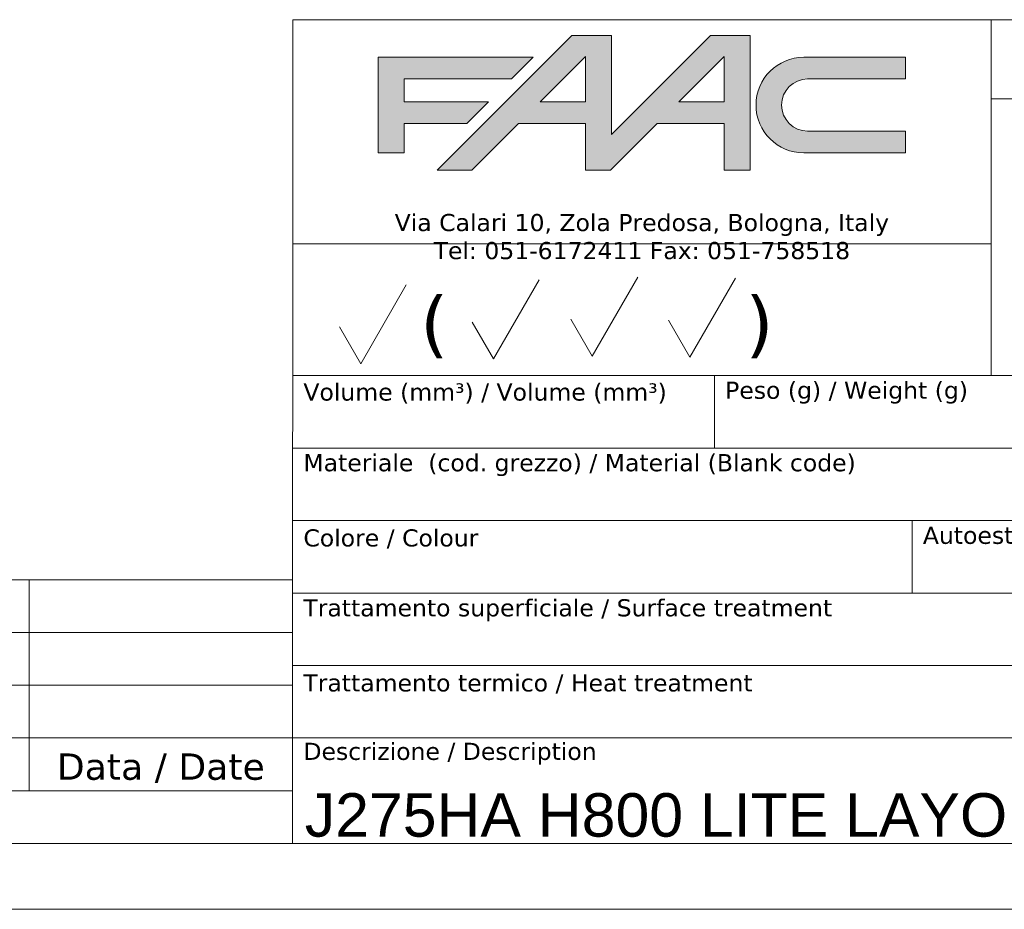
# Model space of a CAD drawing. Header units: millimetres. Extents: x 5 to 579, y 5 to 290.
# Tile 18 of 85: x 198 to 273, y 5 to 72. Entities that reach past the tile are written whole.
import ezdxf

# ---------------------------------------------------------------- set-up
doc = ezdxf.new("R2010")
doc.units = ezdxf.units.MM
doc.layers.add('1', color=7, linetype='Continuous', true_color=0xffffff)
doc.layers.add('256', color=7, linetype='Continuous', true_color=0xffffff)
doc.styles.add('Arial', font='Arial')
doc.styles.add('Arial Unicode MS', font='Arial Unicode MS')

# ---------------------------------------------------------------- blocks, each defined once
blk = doc.blocks.new('GROUPED_GEOM1')
at = {"layer": '256', "color": 92, "lineweight": 13}
for q in [(237.699935, 52.753063), (232.619252, 49.559363)]:
    blk.add_line((234.237651, 46.756213), q, dxfattribs=at)
at = {"layer": '1', "color": 92, "linetype": 'Continuous', "lineweight": 13, "char_height": 2, "attachment_point": 7, "style": 'Arial Unicode MS'}
for insert in [(235.349452, 52.392236), (235.349452, 49.892236), (236.462051, 46.558903)]:
    blk.add_mtext('\\fArial Unicode MS|b0|i0;\\W1.0000;', dxfattribs=dict(at, insert=insert))
blk = doc.blocks.new('GROUPED_GEOM2')
at = {"layer": '256', "color": 92, "lineweight": 13}
for q in [(227.621406, 52.393116), (222.540724, 49.199415)]:
    blk.add_line((224.159123, 46.396266), q, dxfattribs=at)
at = {"layer": '1', "color": 92, "linetype": 'Continuous', "lineweight": 13, "char_height": 2, "attachment_point": 7, "style": 'Arial Unicode MS'}
for insert in [(225.270923, 52.032289), (225.270923, 49.532289), (226.383522, 46.198956)]:
    blk.add_mtext('\\fArial Unicode MS|b0|i0;\\W1.0000;', dxfattribs=dict(at, insert=insert))
blk = doc.blocks.new('GROUPED_GEOM3')
at = {"layer": '256', "color": 92, "lineweight": 13}
for q in [(252.601759, 52.897042), (247.521077, 49.703342)]:
    blk.add_line((249.139476, 46.900192), q, dxfattribs=at)
at = {"layer": '1', "color": 92, "linetype": 'Continuous', "lineweight": 13, "char_height": 2, "attachment_point": 7, "style": 'Arial Unicode MS'}
for insert in [(250.251277, 52.536215), (250.251277, 50.036215), (251.363875, 46.702882)]:
    blk.add_mtext('\\fArial Unicode MS|b0|i0;\\W1.0000;', dxfattribs=dict(at, insert=insert))
blk = doc.blocks.new('GROUPED_GEOM4')
at = {"layer": '256', "color": 92, "lineweight": 13}
for q in [(245.186841, 52.969032), (240.106159, 49.775331)]:
    blk.add_line((241.724558, 46.972181), q, dxfattribs=at)
at = {"layer": '1', "color": 92, "linetype": 'Continuous', "lineweight": 13, "char_height": 2, "attachment_point": 7, "style": 'Arial Unicode MS'}
for insert in [(242.836359, 52.608205), (242.836359, 50.108205), (243.948957, 46.774871)]:
    blk.add_mtext('\\fArial Unicode MS|b0|i0;\\W1.0000;', dxfattribs=dict(at, insert=insert))
blk = doc.blocks.new('FAAC_TAB_REVISIONS')
at = {"layer": '256', "color": 92, "linetype": 'Continuous', "lineweight": 13}
for p, q in [((0, 16), (13.5, 16)), ((0, 16), (0, 12)), ((13.5, 16), (146, 16)), ((146, 16), (169, 16)), ((169, 16), (189, 16)), ((189, 16), (209, 16)), ((0, 12), (0, 8)), ((0, 8), (0, 4)), ((0, 4), (0, 0))]:
    blk.add_line(p, q, dxfattribs=at)
at = {"layer": '256', "color": 92, "linetype": 'Continuous', "lineweight": 18}
for p, q in [((13.5, 16), (13.5, 12)), ((146, 16), (146, 12)), ((169, 16), (169, 12)), ((189, 16), (189, 12)), ((209, 16), (209, 12)), ((0, 12), (13.5, 12)), ((13.5, 12), (146, 12)), ((13.5, 12), (13.5, 8)), ((146, 12), (169, 12)), ((146, 12), (146, 8)), ((169, 12), (189, 12)), ((169, 12), (169, 8)), ((189, 12), (209, 12)), ((189, 12), (189, 8)), ((209, 12), (209, 8)), ((0, 8), (13.5, 8)), ((13.5, 8), (146, 8)), ((13.5, 8), (13.5, 4)), ((146, 8), (169, 8)), ((146, 8), (146, 4)), ((169, 8), (189, 8)), ((169, 8), (169, 4)), ((189, 8), (209, 8)), ((189, 8), (189, 4)), ((209, 8), (209, 4)), ((0, 4), (13.5, 4)), ((13.5, 4), (146, 4)), ((13.5, 4), (13.5, 0)), ((146, 4), (169, 4)), ((146, 4), (146, 0)), ((169, 4), (189, 4)), ((169, 4), (169, 0)), ((189, 4), (209, 4)), ((189, 4), (189, 0)), ((209, 4), (209, 0)), ((0, 0), (13.5, 0)), ((13.5, 0), (146, 0)), ((146, 0), (169, 0)), ((169, 0), (189, 0)), ((189, 0), (209, 0))]:
    blk.add_line(p, q, dxfattribs=at)

msp = doc.modelspace()

# ---------------------------------------------------------------- hatches: boundary and pattern name
at = {"layer": '256', "linetype": 'Continuous', "lineweight": 13}
h = msp.add_hatch(color=92, dxfattribs=at)
h.paths.add_polyline_path([(229.961396, 61.073195), (232.585709, 61.073195), (236.132101, 64.619587), (241.224891, 64.619587), (241.224891, 61.073195), (243.101173, 61.073195), (246.647565, 64.619587), (251.740884, 64.619587), (251.740884, 61.073195), (253.699111, 61.073195), (253.699111, 71.3), (250.703664, 71.3), (243.183648, 63.779984), (243.183648, 71.3), (240.1882, 71.3)], flags=0)
h.paths.add_polyline_path([(241.224891, 66.269072), (237.781586, 66.269072), (241.224891, 69.712377)], flags=0)
h.paths.add_polyline_path([(251.740884, 66.269072), (248.29705, 66.269072), (251.740884, 69.712906)], flags=0)
h.paths.add_polyline_path([(225.492926, 69.650515), (225.492926, 62.39278299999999), (227.451689, 62.39278299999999), (227.451689, 64.619587), (232.214575, 64.619587), (233.86406, 66.269072), (227.451689, 66.269072), (227.451689, 68.001031), (235.596019, 68.001031), (237.245503, 69.650515)], flags=0)
edge = h.paths.add_edge_path(flags=0)
edge.add_arc((257.7815859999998, 66.02164899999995), 3.628865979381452, 90, 270)
edge.add_line((257.7815859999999, 62.39278302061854), (265.492926, 62.39278299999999))
edge.add_line((265.492926, 62.39278299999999), (265.492926, 64.042268))
edge.add_line((265.492926, 64.04226799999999), (258.0702450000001, 64.04226755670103))
edge.add_arc((258.0702449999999, 66.02164899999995), 1.979381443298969, 90, 270, ccw=False)
edge.add_line((258.0702450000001, 68.00103044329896), (265.492926, 68.001031))
edge.add_line((265.492926, 68.001031), (265.492926, 69.65051499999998))
edge.add_line((265.492926, 69.650515), (257.7815859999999, 69.65051497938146))

# ---------------------------------------------------------------- linework, layer by layer
at = {"layer": '256', "color": 5, "linetype": 'Continuous', "lineweight": 13}
for p, q in [((218.99257, 9.999999), (218.999974, 72.499749)), ((408.999974, 72.499749), (218.999974, 72.499749)), ((271.992926, 45.499999), (271.992926, 72.499999)), ((271.992926, 55.499999), (218.992926, 55.499999)), ((408.992926, 45.499999), (271.992926, 45.499999)), ((10, 10), (409, 10)), ((408.992926, 9.999999), (218.99257, 9.999999))]:
    msp.add_line(p, q, dxfattribs=at)
at = {"layer": '256', "color": 92, "linetype": 'Continuous', "lineweight": 13}
for p, q in [((240.1882, 71.3), (229.961396, 61.073195)), ((243.183648, 71.3), (240.1882, 71.3)), ((243.183648, 63.779984), (243.183648, 71.3)), ((250.703664, 71.3), (243.183648, 63.779984)), ((253.699111, 71.3), (250.703664, 71.3)), ((253.699111, 61.073195), (253.699111, 71.3)), ((237.245503, 69.650515), (225.492926, 69.650515)), ((225.492926, 69.650515), (225.492926, 62.392783)), ((235.596019, 68.001031), (237.245503, 69.650515)), ((237.781586, 66.269072), (241.224891, 69.712377)), ((241.224891, 69.712377), (241.224891, 66.269072)), ((248.29705, 66.269072), (251.740884, 69.712906)), ((251.740884, 69.712906), (251.740884, 66.269072)), ((265.492926, 69.650515), (257.781586, 69.650515)), ((265.492926, 68.001031), (265.492926, 69.650515)), ((227.451689, 68.001031), (235.596019, 68.001031)), ((227.451689, 66.269072), (227.451689, 68.001031)), ((258.070245, 68.001031), (265.492926, 68.001031)), ((408.992926, 66.499999), (271.992926, 66.499999)), ((233.86406, 66.269072), (227.451689, 66.269072)), ((232.214575, 64.619587), (233.86406, 66.269072)), ((241.224891, 66.269072), (237.781586, 66.269072)), ((251.740884, 66.269072), (248.29705, 66.269072)), ((227.451689, 64.619587), (232.214575, 64.619587)), ((227.451689, 62.392783), (227.451689, 64.619587)), ((232.585709, 61.073195), (236.132101, 64.619587)), ((236.132101, 64.619587), (241.224891, 64.619587)), ((241.224891, 64.619587), (241.224891, 61.073195)), ((243.101173, 61.073195), (246.647565, 64.619587)), ((246.647565, 64.619587), (251.740884, 64.619587)), ((251.740884, 64.619587), (251.740884, 61.073195)), ((265.492926, 64.042268), (258.070245, 64.042268)), ((265.492926, 62.392783), (265.492926, 64.042268)), ((225.492926, 62.392783), (227.451689, 62.392783)), ((257.781586, 62.392783), (265.492926, 62.392783)), ((229.961396, 61.073195), (232.585709, 61.073195)), ((241.224891, 61.073195), (243.101173, 61.073195)), ((251.740884, 61.073195), (253.699111, 61.073195)), ((218.992926, 45.499999), (271.992926, 45.499999)), ((250.992926, 45.499999), (250.992926, 39.999999)), ((345.992926, 39.999999), (218.992926, 39.999999)), ((345.992926, 34.499999), (218.992926, 34.499999)), ((265.995177, 28.999999), (265.995828, 34.499999)), ((345.992926, 28.999999), (218.992926, 28.999999)), ((345.992926, 23.499999), (218.992926, 23.499999)), ((218.992926, 17.999999), (408.992926, 17.999999)), ((9.992676, 13.999999), (218.992926, 13.999999)), ((5, 5), (414, 5))]:
    msp.add_line(p, q, dxfattribs=at)
for centre, radius in [((257.781586, 66.021649), 3.628865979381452), ((258.070245, 66.021649), 1.979381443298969)]:
    msp.add_arc(centre, radius, 90, 270, dxfattribs=at)

# ---------------------------------------------------------------- block references
for name, p in [('GROUPED_GEOM2', (0, 0)), ('GROUPED_GEOM1', (0, 0)), ('GROUPED_GEOM4', (0, 0)), ('GROUPED_GEOM3', (0, 0)), ('FAAC_TAB_REVISIONS', (9.993539, 13.999342))]:
    msp.add_blockref(name, p, dxfattribs=at)

# ---------------------------------------------------------------- texts
at = {"layer": '256', "color": 92, "linetype": 'Continuous', "lineweight": 13, "attachment_point": 7, "line_spacing_factor": 0.981117, "style": 'Arial'}
for s, insert, char_height in [('\\fArial|b0|i0;\\W1.0000;\\fVerdana|b0|i0; \\fArial Unicode MS|b0|i0;', (220.104752, 72.096629), 3), ('\\fArial|b0|i0;\\W1.0000;\\fVerdana|b0|i0;(\\fArial Unicode MS|b0|i0;', (228.669722, 46.801731), 4), ('\\fArial|b0|i0;\\W1.0000;\\fVerdana|b0|i0;)\\fArial Unicode MS|b0|i0;', (253.34158, 46.801731), 4), ('\\fArial|b0|i0;\\W1.0000;\\fVerdana|b0|i0;Volume (mm³) / Volume (mm³)\\fArial Unicode MS|b0|i0;', (219.811826, 43.365153), 1.3), ('\\fArial|b0|i0;\\W1.0000;\\fVerdana|b0|i0;Peso (g) / Weight (g)\\fArial Unicode MS|b0|i0;', (251.811826, 43.365153), 1.3), ('\\fArial|b0|i0;\\W1.0000;\\fVerdana|b0|i0;Materiale  (cod. grezzo) / Material (Blank code)\\fArial Unicode MS|b0|i0;', (219.811826, 37.865153), 1.3), ('\\fArial|b0|i0;\\W1.0000;\\fVerdana|b0|i0;Colore / Colour\\fArial Unicode MS|b0|i0;', (219.811826, 32.365153), 1.3), ('\\fArial|b0|i0;\\W1.0000;\\fVerdana|b0|i0;Autoestinguenza / Self-extinguishing\\fArial Unicode MS|b0|i0;', (266.811826, 32.356423), 1.3), ('\\fArial|b0|i0;\\W1.0000;\\fVerdana|b0|i0;Trattamento superficiale / Surface treatment\\fArial Unicode MS|b0|i0;', (219.811826, 26.856423), 1.3), ('\\fArial|b0|i0;\\W1.0000;\\fVerdana|b0|i0; \\fArial Unicode MS|b0|i0;', (208.71535, 26.666257), 2), ('\\fArial|b0|i0;\\W1.0000;\\fVerdana|b0|i0; \\fArial Unicode MS|b0|i0;', (208.71535, 22.666257), 2), ('\\fArial|b0|i0;\\W1.0000;\\fVerdana|b0|i0;Trattamento termico / Heat treatment\\fArial Unicode MS|b0|i0;', (219.811826, 21.365153), 1.3), ('\\fArial|b0|i0;\\W1.0000;\\fVerdana|b0|i0; \\fArial Unicode MS|b0|i0;', (208.71535, 18.666257), 2), ('\\fArial|b0|i0;\\W1.0000;\\fVerdana|b0|i0;Descrizione / Description\\fArial Unicode MS|b0|i0;', (219.811826, 15.965153), 1.3), ('\\fArial|b0|i0;\\W1.0000;\\fVerdana|b0|i0;Data / Date\\fArial Unicode MS|b0|i0;', (201.106216, 14.576264), 2)]:
    msp.add_mtext(s, dxfattribs=dict(at, insert=insert, char_height=char_height))
at = {"layer": '256', "color": 1, "linetype": 'Continuous', "lineweight": 13, "insert": (245.492926, 54.308202), "char_height": 1.3, "attachment_point": 8, "line_spacing_factor": 0.981117, "style": 'Arial'}
msp.add_mtext('\\fArial|b0|i0;\\W1.0000;\\fVerdana|b0|i0;Via Calari 10, Zola Predosa, Bologna, Italy\\PTel: 051-6172411 Fax: 051-758518\\P\\fArial Unicode MS|b0|i0;', dxfattribs=at)
at = {"layer": '256', "color": 1, "linetype": 'Continuous', "lineweight": 13, "char_height": 2, "attachment_point": 7, "style": 'Arial Unicode MS'}
for insert in [(235.098926, 40.082873), (267.098926, 40.082873), (219.848926, 34.582873), (219.848926, 29.082873), (219.848926, 23.582873), (219.848926, 18.082873)]:
    msp.add_mtext('\\fArial Unicode MS|b0|i0;\\W1.0000;', dxfattribs=dict(at, insert=insert))
at = {"layer": '256', "color": 7, "linetype": 'Continuous', "lineweight": 13, "insert": (219.917826, 10.463045), "char_height": 3.3, "attachment_point": 7, "line_spacing_factor": 0.981117, "style": 'Arial'}
msp.add_mtext('\\fArial|b0|i0;\\W1.0000;J275HA H800 LITE LAYOUT', dxfattribs=at)

doc.saveas('drawing.dxf')
